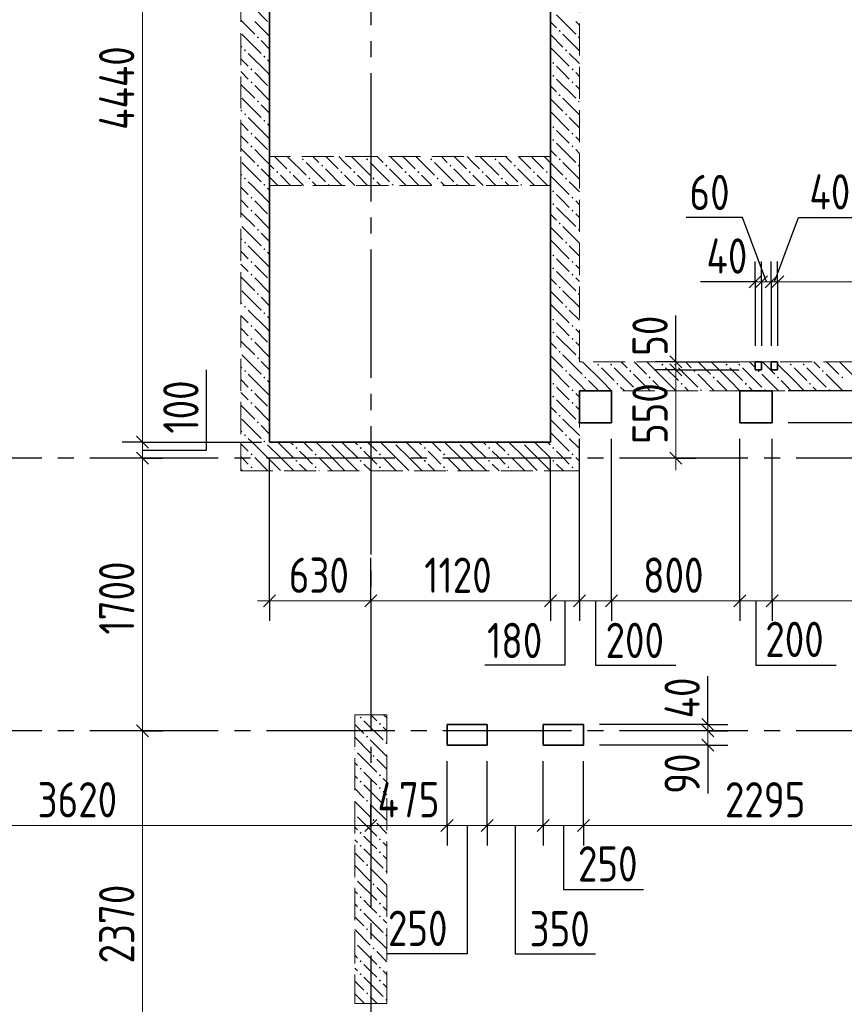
# Model space of a CAD drawing. Header units: millimetres. Extents: x 0 to 61017, y 0 to 42000.
# Tile 23 of 28: x 36573 to 41710, y 25395 to 31533. Entities that reach past the tile are written whole.
import ezdxf

# ---------------------------------------------------------------- set-up
doc = ezdxf.new("R2010")
doc.units = ezdxf.units.MM
doc.linetypes.add('______2', pattern=[270, 200, -70])
doc.linetypes.add('______5', pattern=[1100, 800, -100, 100, -100])
for name, color, linetype, lineweight in [('Standard', 7, 'Continuous', 25), ('ЖБ Пилон', 180, 'Continuous', 25), ('Оси', 40, '______5', 18), ('Размерная выноска', 7, 'Continuous', 13)]:
    doc.layers.add(name, color=color, linetype=linetype, lineweight=lineweight)
doc.layers.add('ЖБ Перекрытие верхний уровень', color=7, linetype='Continuous', lineweight=25, true_color=0xe0e0ff)
doc.layers.add('ЖБ Стена верхний уровень', color=7, linetype='Continuous', lineweight=25, true_color=0x006e00)
doc.styles.add('GOST 2.304-81', font='txt')

msp = doc.modelspace()

# ---------------------------------------------------------------- hatches: boundary and pattern name
at = {"layer": 'ЖБ Пилон', "linetype": 'Continuous', "lineweight": 18, "transparency": 33554687}
for points in [[(38690.5, 27183.1), (38696.9, 27189.6), (38703.4, 27183.1), (38696.9, 27176.6)], [(38810.4, 27143.1), (38816.9, 27149.6), (38823.4, 27143.1), (38816.9, 27136.6)], [(38730.5, 27063.1), (38737, 27069.6), (38743.5, 27063.1), (38737, 27056.6)], [(38850.5, 27023.1), (38857, 27029.6), (38859.9, 27026.7), (38859.9, 27019.6), (38857, 27016.6)], [(38659.9, 26986.7), (38663.5, 26983.1), (38659.9, 26979.6)], [(38770.5, 26943.1), (38777, 26949.6), (38783.4, 26943.1), (38777, 26936.6)], [(38690.5, 26863.1), (38696.9, 26869.6), (38703.4, 26863.1), (38696.9, 26856.6)], [(38810.4, 26823.1), (38816.9, 26829.6), (38823.4, 26823.1), (38816.9, 26816.6)], [(38690.5, 26783.1), (38696.9, 26789.6), (38703.4, 26783.1), (38696.9, 26776.6)], [(38810.4, 26743.1), (38816.9, 26749.6), (38823.4, 26743.1), (38816.9, 26736.6)], [(38730.5, 26663.1), (38737, 26669.6), (38743.5, 26663.1), (38737, 26656.6)], [(38659.9, 26586.7), (38663.5, 26583.1), (38659.9, 26579.6)], [(38850.5, 26623.1), (38857, 26629.6), (38859.9, 26626.7), (38859.9, 26619.6), (38857, 26616.6)], [(38770.5, 26543.1), (38777, 26549.6), (38783.4, 26543.1), (38777, 26536.6)], [(38690.5, 26463.1), (38696.9, 26469.6), (38703.4, 26463.1), (38696.9, 26456.6)], [(38810.4, 26423.1), (38816.9, 26429.6), (38823.4, 26423.1), (38816.9, 26416.6)], [(38690.5, 26383.1), (38696.9, 26389.6), (38703.4, 26383.1), (38696.9, 26376.6)], [(38810.4, 26343.1), (38816.9, 26349.6), (38823.4, 26343.1), (38816.9, 26336.6)], [(38730.5, 26263.1), (38737, 26269.6), (38743.5, 26263.1), (38737, 26256.6)], [(38850.5, 26223.1), (38857, 26229.6), (38859.9, 26226.7), (38859.9, 26219.6), (38857, 26216.6)], [(38659.9, 26186.7), (38663.5, 26183.1), (38659.9, 26179.6)], [(38770.5, 26143.1), (38777, 26149.6), (38783.4, 26143.1), (38777, 26136.6)], [(38690.5, 26063.1), (38696.9, 26069.6), (38703.4, 26063.1), (38696.9, 26056.6)], [(38810.4, 26023.1), (38816.9, 26029.6), (38823.4, 26023.1), (38816.9, 26016.6)], [(38690.5, 25983.1), (38696.9, 25989.6), (38703.4, 25983.1), (38696.9, 25976.6)], [(38810.4, 25943.1), (38816.9, 25949.6), (38823.4, 25943.1), (38816.9, 25936.6)], [(38730.5, 25863.1), (38737, 25869.6), (38743.5, 25863.1), (38737, 25856.6)], [(38659.9, 25786.7), (38663.5, 25783.1), (38659.9, 25779.6)], [(38850.5, 25823.1), (38857, 25829.6), (38859.9, 25826.7), (38859.9, 25819.6), (38857, 25816.6)], [(38770.5, 25743.1), (38777, 25749.6), (38783.4, 25743.1), (38777, 25736.6)], [(38690.5, 25663.1), (38696.9, 25669.6), (38703.4, 25663.1), (38696.9, 25656.6)], [(38810.4, 25623.1), (38816.9, 25629.6), (38823.4, 25623.1), (38816.9, 25616.6)], [(38690.5, 25583.1), (38696.9, 25589.6), (38703.4, 25583.1), (38696.9, 25576.6)], [(38810.4, 25543.1), (38816.9, 25549.6), (38823.4, 25543.1), (38816.9, 25536.6)], [(38730.5, 25463.1), (38737, 25469.6), (38743.5, 25463.1), (38737, 25456.6)], [(38850.5, 25423.1), (38857, 25429.6), (38859.9, 25426.7), (38859.9, 25419.6), (38857, 25416.6)]]:
    msp.add_hatch(color=7, dxfattribs=at).paths.add_polyline_path(points, flags=16)
at = {"layer": 'ЖБ Стена верхний уровень', "linetype": 'Continuous', "lineweight": 18, "transparency": 33554687}
for points in [[(38050.5, 31423.1), (38057, 31429.6), (38063.5, 31423.1), (38057, 31416.6)], [(39930.5, 31463.1), (39937, 31469.6), (39943.5, 31463.1), (39937, 31456.6)], [(40050.5, 31423.1), (40057, 31429.6), (40060, 31426.6), (40060, 31419.7), (40057, 31416.6)], [(37970.5, 31343.1), (37977, 31349.6), (37983.4, 31343.1), (37977, 31336.6)], [(38090.5, 31303.1), (38096.9, 31309.6), (38103.4, 31303.1), (38096.9, 31296.6)], [(39970.5, 31343.1), (39977, 31349.6), (39983.4, 31343.1), (39977, 31336.6)], [(39890.5, 31263.1), (39896.9, 31269.6), (39903.4, 31263.1), (39896.9, 31256.6)], [(38010.4, 31223.1), (38016.9, 31229.6), (38023.4, 31223.1), (38016.9, 31216.6)], [(39890.5, 31183.1), (39896.9, 31189.6), (39903.4, 31183.1), (39896.9, 31176.6)], [(40010.4, 31223.1), (40016.9, 31229.6), (40023.4, 31223.1), (40016.9, 31216.6)], [(38010.4, 31143.1), (38016.9, 31149.6), (38023.4, 31143.1), (38016.9, 31136.6)], [(40010.4, 31143.1), (40016.9, 31149.6), (40023.4, 31143.1), (40016.9, 31136.6)], [(39930.5, 31063.1), (39937, 31069.6), (39943.5, 31063.1), (39937, 31056.6)], [(38050.5, 31023.1), (38057, 31029.6), (38063.5, 31023.1), (38057, 31016.6)], [(40050.5, 31023.1), (40057, 31029.6), (40060, 31026.6), (40060, 31019.7), (40057, 31016.6)], [(37970.5, 30943.1), (37977, 30949.6), (37983.4, 30943.1), (37977, 30936.6)], [(39970.5, 30943.1), (39977, 30949.6), (39983.4, 30943.1), (39977, 30936.6)], [(38090.5, 30903.1), (38096.9, 30909.6), (38103.4, 30903.1), (38096.9, 30896.6)], [(38010.4, 30823.1), (38016.9, 30829.6), (38023.4, 30823.1), (38016.9, 30816.6)], [(39890.5, 30863.1), (39896.9, 30869.6), (39903.4, 30863.1), (39896.9, 30856.6)], [(40010.4, 30823.1), (40016.9, 30829.6), (40023.4, 30823.1), (40016.9, 30816.6)], [(39890.5, 30783.1), (39896.9, 30789.6), (39903.4, 30783.1), (39896.9, 30776.6)], [(38010.4, 30743.1), (38016.9, 30749.6), (38023.4, 30743.1), (38016.9, 30736.6)], [(40010.4, 30743.1), (40016.9, 30749.6), (40023.4, 30743.1), (40016.9, 30736.6)], [(38330.5, 30663.1), (38337, 30669.6), (38343.5, 30663.1), (38337, 30656.6)], [(38730.5, 30663.1), (38737, 30669.6), (38743.5, 30663.1), (38737, 30656.6)], [(39130.5, 30663.1), (39137, 30669.6), (39143.5, 30663.1), (39137, 30656.6)], [(39530.5, 30663.1), (39537, 30669.6), (39543.5, 30663.1), (39537, 30656.6)], [(39930.5, 30663.1), (39937, 30669.6), (39943.5, 30663.1), (39937, 30656.6)], [(38050.5, 30623.1), (38057, 30629.6), (38063.5, 30623.1), (38057, 30616.6)], [(38170.5, 30583.1), (38177, 30589.6), (38183.4, 30583.1), (38177, 30576.6)], [(38250.5, 30583.1), (38257, 30589.6), (38263.5, 30583.1), (38257, 30576.6)], [(38450.5, 30623.1), (38457, 30629.6), (38463.5, 30623.1), (38457, 30616.6)], [(38570.5, 30583.1), (38577, 30589.6), (38583.4, 30583.1), (38577, 30576.6)], [(38650.5, 30583.1), (38657, 30589.6), (38663.5, 30583.1), (38657, 30576.6)], [(38850.5, 30623.1), (38857, 30629.6), (38863.5, 30623.1), (38857, 30616.6)], [(38970.5, 30583.1), (38977, 30589.6), (38983.4, 30583.1), (38977, 30576.6)], [(39050.5, 30583.1), (39057, 30589.6), (39063.5, 30583.1), (39057, 30576.6)], [(39250.5, 30623.1), (39257, 30629.6), (39263.5, 30623.1), (39257, 30616.6)], [(39370.5, 30583.1), (39377, 30589.6), (39383.4, 30583.1), (39377, 30576.6)], [(39450.5, 30583.1), (39457, 30589.6), (39463.5, 30583.1), (39457, 30576.6)], [(39650.5, 30623.1), (39657, 30629.6), (39663.5, 30623.1), (39657, 30616.6)], [(39770.5, 30583.1), (39777, 30589.6), (39783.4, 30583.1), (39777, 30576.6)], [(39850.5, 30583.1), (39857, 30589.6), (39863.5, 30583.1), (39857, 30576.6)], [(40050.5, 30623.1), (40057, 30629.6), (40060, 30626.6), (40060, 30619.7), (40057, 30616.6)], [(37970.5, 30543.1), (37977, 30549.6), (37983.4, 30543.1), (37977, 30536.6)], [(38090.5, 30503.1), (38096.9, 30509.6), (38103.4, 30503.1), (38100.3, 30500), (38093.6, 30500)], [(38370.5, 30543.1), (38377, 30549.6), (38383.4, 30543.1), (38377, 30536.6)], [(38490.5, 30503.1), (38496.9, 30509.6), (38503.4, 30503.1), (38500.3, 30500), (38493.6, 30500)], [(38770.5, 30543.1), (38777, 30549.6), (38783.4, 30543.1), (38777, 30536.6)], [(38890.5, 30503.1), (38896.9, 30509.6), (38903.4, 30503.1), (38900.3, 30500), (38893.6, 30500)], [(39170.5, 30543.1), (39177, 30549.6), (39183.4, 30543.1), (39177, 30536.6)], [(39290.5, 30503.1), (39296.9, 30509.6), (39303.4, 30503.1), (39300.3, 30500), (39293.6, 30500)], [(39570.5, 30543.1), (39577, 30549.6), (39583.4, 30543.1), (39577, 30536.6)], [(39690.5, 30503.1), (39696.9, 30509.6), (39703.4, 30503.1), (39700.3, 30500), (39693.6, 30500)], [(39970.5, 30543.1), (39977, 30549.6), (39983.4, 30543.1), (39977, 30536.6)], [(38100.3, 30500), (38096.9, 30496.6), (38093.6, 30500)], [(39890.5, 30463.1), (39896.9, 30469.6), (39903.4, 30463.1), (39896.9, 30456.6)], [(38010.4, 30423.1), (38016.9, 30429.6), (38023.4, 30423.1), (38016.9, 30416.6)], [(39890.5, 30383.1), (39896.9, 30389.6), (39903.4, 30383.1), (39896.9, 30376.6)], [(40010.4, 30423.1), (40016.9, 30429.6), (40023.4, 30423.1), (40016.9, 30416.6)], [(38010.4, 30343.1), (38016.9, 30349.6), (38023.4, 30343.1), (38016.9, 30336.6)], [(40010.4, 30343.1), (40016.9, 30349.6), (40023.4, 30343.1), (40016.9, 30336.6)], [(39930.5, 30263.1), (39937, 30269.6), (39943.5, 30263.1), (39937, 30256.6)], [(38050.5, 30223.1), (38057, 30229.6), (38063.5, 30223.1), (38057, 30216.6)], [(40050.5, 30223.1), (40057, 30229.6), (40060, 30226.6), (40060, 30219.7), (40057, 30216.6)], [(37970.5, 30143.1), (37977, 30149.6), (37983.4, 30143.1), (37977, 30136.6)], [(39970.5, 30143.1), (39977, 30149.6), (39983.4, 30143.1), (39977, 30136.6)], [(38090.5, 30103.1), (38096.9, 30109.6), (38103.4, 30103.1), (38096.9, 30096.6)], [(38010.4, 30023.1), (38016.9, 30029.6), (38023.4, 30023.1), (38016.9, 30016.6)], [(39890.5, 30063.1), (39896.9, 30069.6), (39903.4, 30063.1), (39896.9, 30056.6)], [(40010.4, 30023.1), (40016.9, 30029.6), (40023.4, 30023.1), (40016.9, 30016.6)], [(39890.5, 29983.1), (39896.9, 29989.6), (39903.4, 29983.1), (39896.9, 29976.6)], [(38010.4, 29943.1), (38016.9, 29949.6), (38023.4, 29943.1), (38016.9, 29936.6)], [(40010.4, 29943.1), (40016.9, 29949.6), (40023.4, 29943.1), (40016.9, 29936.6)], [(39930.5, 29863.1), (39937, 29869.6), (39943.5, 29863.1), (39937, 29856.6)], [(38050.5, 29823.1), (38057, 29829.6), (38063.5, 29823.1), (38057, 29816.6)], [(40050.5, 29823.1), (40057, 29829.6), (40060, 29826.6), (40060, 29819.7), (40057, 29816.6)], [(37970.5, 29743.1), (37977, 29749.6), (37983.4, 29743.1), (37977, 29736.6)], [(39970.5, 29743.1), (39977, 29749.6), (39983.4, 29743.1), (39977, 29736.6)], [(38090.5, 29703.1), (38096.9, 29709.6), (38103.4, 29703.1), (38096.9, 29696.6)], [(39890.5, 29663.1), (39896.9, 29669.6), (39903.4, 29663.1), (39896.9, 29656.6)], [(38010.4, 29623.1), (38016.9, 29629.6), (38023.4, 29623.1), (38016.9, 29616.6)], [(39890.5, 29583.1), (39896.9, 29589.6), (39903.4, 29583.1), (39896.9, 29576.6)], [(40010.4, 29623.1), (40016.9, 29629.6), (40023.4, 29623.1), (40016.9, 29616.6)], [(38010.4, 29543.1), (38016.9, 29549.6), (38023.4, 29543.1), (38016.9, 29536.6)], [(40010.4, 29543.1), (40016.9, 29549.6), (40023.4, 29543.1), (40016.9, 29536.6)], [(39930.5, 29463.1), (39937, 29469.6), (39943.5, 29463.1), (39937, 29456.6)], [(38050.5, 29423.1), (38057, 29429.6), (38063.5, 29423.1), (38057, 29416.6)], [(40050.5, 29423.1), (40057, 29429.6), (40060, 29426.6), (40060, 29419.7), (40057, 29416.6)], [(37970.5, 29343.1), (37977, 29349.6), (37983.4, 29343.1), (37977, 29336.6)], [(39970.5, 29343.1), (39977, 29349.6), (39983.4, 29343.1), (39977, 29336.6)], [(40170.5, 29383.1), (40177, 29389.6), (40183.4, 29383.1), (40177, 29376.6)], [(40250.5, 29383.1), (40257, 29389.6), (40263.5, 29383.1), (40257, 29376.6)], [(40370.5, 29343.1), (40377, 29349.6), (40383.4, 29343.1), (40377, 29336.6)], [(40570.5, 29383.1), (40577, 29389.6), (40583.4, 29383.1), (40577, 29376.6)], [(40650.5, 29383.1), (40657, 29389.6), (40663.5, 29383.1), (40657, 29376.6)], [(40770.5, 29343.1), (40777, 29349.6), (40783.4, 29343.1), (40777, 29336.6)], [(40970.5, 29383.1), (40977, 29389.6), (40983.4, 29383.1), (40977, 29376.6)], [(41050.5, 29383.1), (41057, 29389.6), (41063.5, 29383.1), (41057, 29376.6)], [(41170.5, 29343.1), (41177, 29349.6), (41183.4, 29343.1), (41177, 29336.6)], [(41370.5, 29383.1), (41377, 29389.6), (41383.4, 29383.1), (41377, 29376.6)], [(41450.5, 29383.1), (41457, 29389.6), (41463.5, 29383.1), (41457, 29376.6)], [(41570.5, 29343.1), (41577, 29349.6), (41583.4, 29343.1), (41577, 29336.6)], [(38090.5, 29303.1), (38096.9, 29309.6), (38103.4, 29303.1), (38096.9, 29296.6)], [(40090.5, 29303.1), (40096.9, 29309.6), (40103.4, 29303.1), (40096.9, 29296.6)], [(40490.5, 29303.1), (40496.9, 29309.6), (40503.4, 29303.1), (40496.9, 29296.6)], [(40890.5, 29303.1), (40896.9, 29309.6), (40903.4, 29303.1), (40896.9, 29296.6)], [(41290.5, 29303.1), (41296.9, 29309.6), (41303.4, 29303.1), (41296.9, 29296.6)], [(41690.5, 29303.1), (41696.9, 29309.6), (41703.4, 29303.1), (41696.9, 29296.6)], [(38010.4, 29223.1), (38016.9, 29229.6), (38023.4, 29223.1), (38016.9, 29216.6)], [(39890.5, 29263.1), (39896.9, 29269.6), (39903.4, 29263.1), (39896.9, 29256.6)], [(40010.4, 29223.1), (40016.9, 29229.6), (40023.4, 29223.1), (40016.9, 29216.6)], [(40290.5, 29263.1), (40296.9, 29269.6), (40303.4, 29263.1), (40296.9, 29256.6)], [(40410.4, 29223.1), (40416.9, 29229.6), (40423.4, 29223.1), (40420.3, 29220), (40413.6, 29220)], [(40690.5, 29263.1), (40696.9, 29269.6), (40703.4, 29263.1), (40696.9, 29256.6)], [(40810.4, 29223.1), (40816.9, 29229.6), (40823.4, 29223.1), (40820.3, 29220), (40813.6, 29220)], [(41090.5, 29263.1), (41096.9, 29269.6), (41103.4, 29263.1), (41096.9, 29256.6)], [(41210.4, 29223.1), (41216.9, 29229.6), (41223.4, 29223.1), (41220.3, 29220), (41213.6, 29220)], [(41490.5, 29263.1), (41496.9, 29269.6), (41503.4, 29263.1), (41496.9, 29256.6)], [(41610.4, 29223.1), (41616.9, 29229.6), (41623.4, 29223.1), (41620.3, 29220), (41613.6, 29220)], [(39890.5, 29183.1), (39896.9, 29189.6), (39903.4, 29183.1), (39896.9, 29176.6)], [(38010.4, 29143.1), (38016.9, 29149.6), (38023.4, 29143.1), (38016.9, 29136.6)], [(40010.4, 29143.1), (40016.9, 29149.6), (40023.4, 29143.1), (40016.9, 29136.6)], [(39930.5, 29063.1), (39937, 29069.6), (39943.5, 29063.1), (39937, 29056.6)], [(38050.5, 29023.1), (38057, 29029.6), (38063.5, 29023.1), (38057, 29016.6)], [(40050.5, 29023.1), (40057, 29029.6), (40060, 29026.6), (40060, 29019.7), (40057, 29016.6)], [(37970.5, 28943.1), (37977, 28949.6), (37983.4, 28943.1), (37977, 28936.6)], [(39970.5, 28943.1), (39977, 28949.6), (39983.4, 28943.1), (39977, 28936.6)], [(38090.5, 28903.1), (38096.9, 28909.6), (38103.4, 28903.1), (38100.3, 28900), (38093.6, 28900)], [(38100.3, 28900), (38096.9, 28896.6), (38093.6, 28900)], [(38290.5, 28863.1), (38296.9, 28869.6), (38303.4, 28863.1), (38296.9, 28856.6)], [(38500.3, 28900), (38496.9, 28896.6), (38493.6, 28900)], [(38690.5, 28863.1), (38696.9, 28869.6), (38703.4, 28863.1), (38696.9, 28856.6)], [(38900.3, 28900), (38896.9, 28896.6), (38893.6, 28900)], [(39090.5, 28863.1), (39096.9, 28869.6), (39103.4, 28863.1), (39096.9, 28856.6)], [(39300.3, 28900), (39296.9, 28896.6), (39293.6, 28900)], [(39490.5, 28863.1), (39496.9, 28869.6), (39503.4, 28863.1), (39496.9, 28856.6)], [(39700.3, 28900), (39696.9, 28896.6), (39693.6, 28900)], [(39890.5, 28863.1), (39896.9, 28869.6), (39903.4, 28863.1), (39896.9, 28856.6)], [(38010.4, 28823.1), (38016.9, 28829.6), (38023.4, 28823.1), (38016.9, 28816.6)], [(38410.4, 28823.1), (38416.9, 28829.6), (38423.4, 28823.1), (38416.9, 28816.6)], [(38810.4, 28823.1), (38816.9, 28829.6), (38823.4, 28823.1), (38816.9, 28816.6)], [(39210.4, 28823.1), (39216.9, 28829.6), (39223.4, 28823.1), (39216.9, 28816.6)], [(39610.4, 28823.1), (39616.9, 28829.6), (39623.4, 28823.1), (39616.9, 28816.6)], [(40010.4, 28823.1), (40016.9, 28829.6), (40023.4, 28823.1), (40016.9, 28816.6)], [(38010.4, 28743.1), (38016.9, 28749.6), (38023.4, 28743.1), (38016.9, 28736.6)], [(38290.5, 28783.1), (38296.9, 28789.6), (38303.4, 28783.1), (38296.9, 28776.6)], [(38410.4, 28743.1), (38416.9, 28749.6), (38423.4, 28743.1), (38416.9, 28736.6)], [(38690.5, 28783.1), (38696.9, 28789.6), (38703.4, 28783.1), (38696.9, 28776.6)], [(38810.4, 28743.1), (38816.9, 28749.6), (38823.4, 28743.1), (38816.9, 28736.6)], [(39090.5, 28783.1), (39096.9, 28789.6), (39103.4, 28783.1), (39096.9, 28776.6)], [(39210.4, 28743.1), (39216.9, 28749.6), (39223.4, 28743.1), (39216.9, 28736.6)], [(39490.5, 28783.1), (39496.9, 28789.6), (39503.4, 28783.1), (39496.9, 28776.6)], [(39610.4, 28743.1), (39616.9, 28749.6), (39623.4, 28743.1), (39616.9, 28736.6)], [(39890.5, 28783.1), (39896.9, 28789.6), (39903.4, 28783.1), (39896.9, 28776.6)], [(40010.4, 28743.1), (40016.9, 28749.6), (40023.4, 28743.1), (40016.9, 28736.6)]]:
    msp.add_hatch(color=7, dxfattribs=at).paths.add_polyline_path(points, flags=16)

# ---------------------------------------------------------------- linework, layer by layer
at = {"layer": 'Standard', "color": 7, "linetype": 'Continuous', "lineweight": 13, "transparency": 33554687}
for p, q in [((37337.2, 33340), (37337.2, 28900)), ((41155, 29900), (41080, 29900)), ((41155, 29900), (41195, 29900)), ((41195, 29900), (41255, 29900)), ((41255, 29900), (41295, 29900)), ((41295, 29900), (42680, 29900)), ((40660, 29400), (40660, 29475)), ((40660, 29350), (40660, 28800)), ((37337.2, 28900), (37337.2, 28800)), ((37337.2, 28800), (37337.2, 27100)), ((40660, 28800), (40660, 28725)), ((38130, 27910), (38055, 27910)), ((38760, 27910), (39880, 27910)), ((39880, 27910), (40060, 27910)), ((40060, 27910), (40260, 27910)), ((40260, 27910), (41060, 27910)), ((41060, 27910), (41260, 27910)), ((41260, 27910), (42680, 27910)), ((40860, 27140), (40860, 27215)), ((40860, 27140), (40860, 27100)), ((37337.2, 27100), (37337.2, 24730)), ((40860, 27010), (40860, 26935)), ((35140, 26510), (38760, 26510)), ((38760, 26510), (39235, 26510)), ((39235, 26510), (39485, 26510)), ((39485, 26510), (39835, 26510)), ((39835, 26510), (40085, 26510)), ((40085, 26510), (42380, 26510))]:
    msp.add_line(p, q, dxfattribs=at)
at = {"layer": 'Standard', "color": 251, "linetype": 'Continuous', "lineweight": -3, "true_color": 0x656565, "transparency": 33554687}
for p, q in [((41155, 29900), (41155, 30025)), ((41195, 29900), (41195, 30025)), ((41255, 29900), (41255, 30025)), ((41295, 29900), (41295, 30025)), ((41155, 29900), (41155, 29775)), ((41155, 29900), (41155, 29500)), ((41195, 29900), (41195, 29775)), ((41195, 29900), (41195, 29500)), ((41255, 29900), (41255, 29775)), ((41255, 29900), (41255, 29500)), ((41295, 29900), (41295, 29775)), ((41295, 29900), (41295, 29500)), ((40660, 29400), (40535, 29400)), ((40660, 29350), (40535, 29350)), ((40660, 29400), (40785, 29400)), ((40660, 29400), (41055, 29400)), ((40660, 29350), (40785, 29350)), ((40660, 29350), (41055, 29350)), ((37337.2, 28900), (37212.2, 28900)), ((37337.2, 28900), (37462.2, 28900)), ((37337.2, 28800), (37212.2, 28800)), ((37337.2, 28800), (37462.2, 28800)), ((37337.2, 28800), (37337.2, 28800)), ((38130, 27910), (38130, 28800)), ((40660, 28800), (40535, 28800)), ((40660, 28800), (40785, 28800)), ((40660, 28800), (40660, 28800)), ((38130, 27910), (38130, 28035)), ((38760, 27910), (38760, 28035)), ((39880, 27910), (39880, 28035)), ((40060, 27910), (40060, 28035)), ((40260, 27910), (40260, 28035)), ((41060, 27910), (41060, 28035)), ((41260, 27910), (41260, 28035)), ((38130, 27910), (38130, 27785)), ((38760, 27910), (38760, 27785)), ((39880, 27910), (39880, 27785)), ((40060, 27910), (40060, 27785)), ((40260, 27910), (40260, 27785)), ((41060, 27910), (41060, 27785)), ((41260, 27910), (41260, 27785)), ((40860, 27140), (40735, 27140)), ((40860, 27140), (40985, 27140)), ((37337.2, 27100), (37212.2, 27100)), ((37337.2, 27100), (37462.2, 27100)), ((37337.2, 27100), (37337.2, 27100)), ((40860, 27100), (40735, 27100)), ((40860, 27100), (40985, 27100)), ((40860, 27100), (40860, 27100)), ((40860, 27010), (40735, 27010)), ((40860, 27010), (40985, 27010)), ((38760, 26510), (38760, 26635)), ((39235, 26510), (39235, 26635)), ((39485, 26510), (39485, 26635)), ((39835, 26510), (39835, 26635)), ((40085, 26510), (40085, 26635)), ((38760, 26510), (38760, 26385)), ((38760, 26510), (38760, 26510)), ((39235, 26510), (39235, 26385)), ((39485, 26510), (39485, 26385)), ((39835, 26510), (39835, 26385)), ((40085, 26510), (40085, 26385))]:
    msp.add_line(p, q, dxfattribs=at)
at = {"layer": 'Standard', "color": 7, "linetype": 'Continuous', "lineweight": 25, "transparency": 33554687}
for p, q in [((41117.5, 29862.5), (41192.5, 29937.5)), ((41157.5, 29862.5), (41232.5, 29937.5)), ((41217.5, 29862.5), (41292.5, 29937.5)), ((41257.5, 29862.5), (41332.5, 29937.5)), ((40622.5, 29437.5), (40697.5, 29362.5)), ((40622.5, 29387.5), (40697.5, 29312.5)), ((37299.7, 28937.5), (37374.7, 28862.5)), ((37299.7, 28837.5), (37374.7, 28762.5)), ((40622.5, 28837.5), (40697.5, 28762.5)), ((38092.5, 27872.5), (38167.5, 27947.5)), ((38722.5, 27872.5), (38797.5, 27947.5)), ((39842.5, 27872.5), (39917.5, 27947.5)), ((40022.5, 27872.5), (40097.5, 27947.5)), ((40222.5, 27872.5), (40297.5, 27947.5)), ((41022.5, 27872.5), (41097.5, 27947.5)), ((41222.5, 27872.5), (41297.5, 27947.5)), ((37299.7, 27137.5), (37374.7, 27062.5)), ((40822.5, 27177.5), (40897.5, 27102.5)), ((40822.5, 27137.5), (40897.5, 27062.5)), ((40822.5, 27047.5), (40897.5, 26972.5)), ((38722.5, 26472.5), (38797.5, 26547.5)), ((39197.5, 26472.5), (39272.5, 26547.5)), ((39447.5, 26472.5), (39522.5, 26547.5)), ((39797.5, 26472.5), (39872.5, 26547.5)), ((40047.5, 26472.5), (40122.5, 26547.5))]:
    msp.add_line(p, q, dxfattribs=at)
at = {"layer": 'Standard', "color": 7, "linetype": 'Continuous', "lineweight": 13, "transparency": 33554687}
for points in [[(40660, 29400), (40660, 29353.8), (40660, 29353.8), (40660, 29350)], [(38130, 27910), (38257.8, 27910), (38257.8, 27910), (38328.9, 27910), (38328.9, 27910), (38429, 27910), (38429, 27910), (38528.7, 27910), (38528.7, 27910), (38760, 27910)], [(40860, 27100), (40860, 27098.8), (40860, 27098.8), (40860, 27010)]]:
    msp.add_lwpolyline(points, dxfattribs=at)
at = {"layer": 'Standard', "color": 251, "linetype": 'Continuous', "lineweight": -3, "true_color": 0x656565, "transparency": 33554687}
for points in [[(44020, 29220), (44003, 29220), (44003, 29220), (44003, 29220), (44003, 29220), (41360, 29220)], [(44020, 29020), (44003, 29020), (44003, 29020), (44003, 29020), (44003, 29020), (41360, 29020)], [(40060, 27910), (40060, 27927), (40060, 27927), (40060, 27927), (40060, 27927), (40060, 27927), (40060, 27927), (40060, 28920)], [(40260, 27910), (40260, 27927), (40260, 27927), (40260, 27927), (40260, 27927), (40260, 27927), (40260, 27927), (40260, 28920)], [(41060, 27910), (41060, 27927), (41060, 27927), (41060, 27927), (41060, 27927), (41060, 28920)], [(41260, 27910), (41260, 27927), (41260, 27927), (41260, 27927), (41260, 27927), (41260, 28920)], [(37337.2, 28900), (37585.5, 28900), (37585.5, 28900), (38080, 28900)], [(39880, 27910), (39880, 27927), (39880, 27927), (39880, 27927), (39880, 27927), (39880, 27927), (39880, 27927), (39880, 28800)], [(38760, 27910), (38760, 27927), (38760, 27927), (38760, 27927), (38760, 27927), (38760, 27927), (38760, 27927), (38760, 27927), (38760, 27927), (38760, 28178)], [(40860, 27140), (40843, 27140), (40843, 27140), (40185, 27140)], [(40860, 27010), (40843, 27010), (40843, 27010), (40185, 27010)], [(39235, 26510), (39235, 26527), (39235, 26527), (39235, 26527), (39235, 26527), (39235, 26910)], [(39485, 26510), (39485, 26527), (39485, 26527), (39485, 26527), (39485, 26527), (39485, 26910)], [(39835, 26510), (39835, 26527), (39835, 26527), (39835, 26527), (39835, 26527), (39835, 26910)], [(40085, 26510), (40085, 26527), (40085, 26527), (40085, 26527), (40085, 26527), (40085, 26910)]]:
    msp.add_lwpolyline(points, dxfattribs=at)
at = {"layer": 'ЖБ Перекрытие верхний уровень', "color": 7, "linetype": 'Continuous', "lineweight": 35, "transparency": 33554687}
for p, q in [((38130, 33340), (38130, 28900)), ((39880, 28900), (39880, 33340)), ((41195, 29400), (41155, 29400)), ((41155, 29400), (41155, 29350)), ((41155, 29350), (41195, 29350)), ((41195, 29350), (41195, 29400)), ((41295, 29400), (41255, 29400)), ((41255, 29400), (41255, 29350)), ((41255, 29350), (41295, 29350)), ((41295, 29350), (41295, 29400)), ((40260, 29220), (40060, 29220)), ((40060, 29220), (40060, 29020)), ((40260, 29020), (40260, 29220)), ((41260, 29220), (41060, 29220)), ((41060, 29220), (41060, 29020)), ((41260, 29020), (41260, 29220)), ((40060, 29020), (40260, 29020)), ((41060, 29020), (41260, 29020)), ((38130, 28900), (39880, 28900)), ((39485, 27140), (39235, 27140)), ((39235, 27140), (39235, 27010)), ((39485, 27010), (39485, 27140)), ((40085, 27140), (39835, 27140)), ((39835, 27140), (39835, 27010)), ((40085, 27010), (40085, 27140)), ((39235, 27010), (39485, 27010)), ((39835, 27010), (40085, 27010))]:
    msp.add_line(p, q, dxfattribs=at)
at = {"layer": 'ЖБ Пилон', "color": 253, "linetype": '______2', "lineweight": 13, "true_color": 0xa0a0a0, "transparency": 33554687}
for p, q in [((38659.9, 27200), (38659.9, 25400)), ((38859.9, 27200), (38659.9, 27200)), ((38859.9, 25400), (38859.9, 27200)), ((38659.9, 25400), (38859.9, 25400))]:
    msp.add_line(p, q, dxfattribs=at)
at = {"layer": 'ЖБ Пилон', "color": 9, "linetype": 'Continuous', "lineweight": 18, "true_color": 0xc7c7c7, "transparency": 33554687}
for p, q in [((38796.9, 27163.1), (38760.1, 27200)), ((38840.1, 27200), (38859.9, 27180.2)), ((38659.9, 27140.1), (38716.9, 27083.1)), ((38716.9, 27163.1), (38837, 27043.1)), ((38837, 27123.1), (38859.9, 27100.2)), ((38659.9, 27060.2), (38757, 26963.1)), ((38757, 27043.1), (38859.9, 26940.2)), ((38677, 26963.1), (38796.9, 26843.1)), ((38659.9, 26900.2), (38677, 26883.1)), ((38859.9, 26860.2), (38796.9, 26923.1)), ((38757, 26803.1), (38716.9, 26843.1)), ((38659.9, 26820.2), (38677, 26803.1)), ((38796.9, 26763.1), (38757, 26803.1)), ((38837, 26803.1), (38859.9, 26780.2)), ((38659.9, 26740.1), (38716.9, 26683.1)), ((38716.9, 26763.1), (38837, 26643.1)), ((38837, 26723.1), (38859.9, 26700.2)), ((38659.9, 26660.2), (38757, 26563.1)), ((38757, 26643.1), (38859.9, 26540.2)), ((38677, 26563.1), (38796.9, 26443.1)), ((38859.9, 26460.2), (38796.9, 26523.1)), ((38659.9, 26500.2), (38677, 26483.1)), ((38659.9, 26420.2), (38677, 26403.1)), ((38757, 26403.1), (38716.9, 26443.1)), ((38796.9, 26363.1), (38757, 26403.1)), ((38837, 26403.1), (38859.9, 26380.2)), ((38659.9, 26340.1), (38716.9, 26283.1)), ((38716.9, 26363.1), (38837, 26243.1)), ((38837, 26323.1), (38859.9, 26300.2)), ((38659.9, 26260.2), (38757, 26163.1)), ((38757, 26243.1), (38859.9, 26140.2)), ((38677, 26163.1), (38796.9, 26043.1)), ((38659.9, 26100.2), (38677, 26083.1)), ((38859.9, 26060.2), (38796.9, 26123.1)), ((38757, 26003.1), (38716.9, 26043.1)), ((38659.9, 26020.2), (38677, 26003.1)), ((38796.9, 25963.1), (38757, 26003.1)), ((38837, 26003.1), (38859.9, 25980.2)), ((38659.9, 25940.1), (38716.9, 25883.1)), ((38716.9, 25963.1), (38837, 25843.1)), ((38837, 25923.1), (38859.9, 25900.2)), ((38659.9, 25860.2), (38757, 25763.1)), ((38757, 25843.1), (38859.9, 25740.2)), ((38677, 25763.1), (38796.9, 25643.1)), ((38859.9, 25660.2), (38796.9, 25723.1)), ((38659.9, 25700.2), (38677, 25683.1)), ((38659.9, 25620.2), (38677, 25603.1)), ((38757, 25603.1), (38716.9, 25643.1)), ((38796.9, 25563.1), (38757, 25603.1)), ((38837, 25603.1), (38859.9, 25580.2)), ((38659.9, 25540.1), (38716.9, 25483.1)), ((38716.9, 25563.1), (38837, 25443.1)), ((38837, 25523.1), (38859.9, 25500.2)), ((38659.9, 25460.2), (38720.1, 25400)), ((38757, 25443.1), (38800.1, 25400))]:
    msp.add_line(p, q, dxfattribs=at)
at = {"layer": 'ЖБ Стена верхний уровень', "color": 251, "linetype": '______2', "lineweight": 13, "true_color": 0x656565, "transparency": 33554687}
for p, q in [((37950, 33340), (37950, 30680)), ((38130, 30680), (38130, 33340)), ((39880, 33340), (39880, 30680)), ((40060, 30500), (40060, 33340)), ((37950, 30680), (37950, 30500)), ((39880, 30680), (38130, 30680)), ((37950, 30500), (37950, 28900)), ((38130, 30500), (39880, 30500)), ((38130, 28900), (38130, 30500)), ((39880, 30500), (39880, 28900)), ((40060, 29400), (40060, 30500)), ((41155, 29400), (40060, 29400)), ((41155, 29400), (41155, 29350)), ((41155, 29350), (41195, 29350)), ((41195, 29350), (41195, 29400)), ((41255, 29400), (41195, 29400)), ((41255, 29400), (41255, 29350)), ((41255, 29350), (41295, 29350)), ((41295, 29350), (41295, 29400)), ((42590, 29400), (41295, 29400)), ((40060, 28720), (40060, 29220)), ((40060, 29220), (42590, 29220)), ((37950, 28900), (37950, 28720)), ((39880, 28900), (38130, 28900)), ((37950, 28720), (39880, 28720)), ((39880, 28720), (40060, 28720))]:
    msp.add_line(p, q, dxfattribs=at)
at = {"layer": 'ЖБ Стена верхний уровень', "color": 9, "linetype": 'Continuous', "lineweight": 18, "true_color": 0xc7c7c7, "transparency": 33554687}
for p, q in [((38037, 31603.1), (38116.9, 31523.1)), ((39916.9, 31563.1), (40037, 31443.1)), ((37950, 31530.1), (38037, 31443.1)), ((38037, 31523.1), (38130, 31430.1)), ((39880, 31520.1), (39916.9, 31483.1)), ((40037, 31523.1), (40060, 31500.1)), ((37957, 31443.1), (38077, 31323.1)), ((39880, 31440.1), (39957, 31363.1)), ((39957, 31443.1), (40060, 31340.1)), ((37950, 31370.1), (37957, 31363.1)), ((38130, 31350.1), (38077, 31403.1)), ((38116.9, 31203.1), (37996.9, 31323.1)), ((39880, 31360.1), (39996.9, 31243.1)), ((40060, 31260.1), (39996.9, 31323.1)), ((37950, 31290.1), (37996.9, 31243.1)), ((38116.9, 31283.1), (38130, 31270.1)), ((37957, 31203.1), (37950, 31210.1)), ((37996.9, 31163.1), (37957, 31203.1)), ((38037, 31203.1), (38116.9, 31123.1)), ((38116.9, 31203.1), (38130, 31190.1)), ((39957, 31203.1), (39916.9, 31243.1)), ((39996.9, 31163.1), (39957, 31203.1)), ((40037, 31203.1), (40060, 31180.1)), ((37950, 31130.1), (38037, 31043.1)), ((38037, 31123.1), (38130, 31030.1)), ((39916.9, 31163.1), (40037, 31043.1)), ((40037, 31123.1), (40060, 31100.1)), ((39880, 31120.1), (39916.9, 31083.1)), ((37957, 31043.1), (38077, 30923.1)), ((38130, 30950.1), (38077, 31003.1)), ((39880, 31040.1), (39957, 30963.1)), ((39957, 31043.1), (40060, 30940.1)), ((37950, 30970.1), (37957, 30963.1)), ((39880, 30960.1), (39996.9, 30843.1)), ((37950, 30890.1), (37996.9, 30843.1)), ((38116.9, 30803.1), (37996.9, 30923.1)), ((38116.9, 30883.1), (38130, 30870.1)), ((40060, 30860.1), (39996.9, 30923.1)), ((39957, 30803.1), (39916.9, 30843.1)), ((37957, 30803.1), (37950, 30810.1)), ((37996.9, 30763.1), (37957, 30803.1)), ((38037, 30803.1), (38116.9, 30723.1)), ((38116.9, 30803.1), (38130, 30790.1)), ((39916.9, 30763.1), (40037, 30643.1)), ((39996.9, 30763.1), (39957, 30803.1)), ((40037, 30803.1), (40060, 30780.1)), ((37950, 30730.1), (38000.1, 30680)), ((38037, 30723.1), (38080.1, 30680)), ((39880, 30720.1), (39916.9, 30683.1)), ((40037, 30723.1), (40060, 30700.1)), ((37957, 30643.1), (38077, 30523.1)), ((38000.1, 30680), (38037, 30643.1)), ((38080.1, 30680), (38157, 30603.1)), ((38196.9, 30643.1), (38160.1, 30680)), ((38237, 30603.1), (38196.9, 30643.1)), ((38240.1, 30680), (38357, 30563.1)), ((38357, 30643.1), (38477, 30523.1)), ((38400.1, 30680), (38437, 30643.1)), ((38480.1, 30680), (38557, 30603.1)), ((38596.9, 30643.1), (38560.1, 30680)), ((38637, 30603.1), (38596.9, 30643.1)), ((38640.1, 30680), (38757, 30563.1)), ((38757, 30643.1), (38877, 30523.1)), ((38800.1, 30680), (38837, 30643.1)), ((38880.1, 30680), (38957, 30603.1)), ((38996.9, 30643.1), (38960.1, 30680)), ((39037, 30603.1), (38996.9, 30643.1)), ((39040.1, 30680), (39157, 30563.1)), ((39157, 30643.1), (39277, 30523.1)), ((39200.1, 30680), (39237, 30643.1)), ((39280.1, 30680), (39357, 30603.1)), ((39396.9, 30643.1), (39360.1, 30680)), ((39437, 30603.1), (39396.9, 30643.1)), ((39440.1, 30680), (39557, 30563.1)), ((39557, 30643.1), (39677, 30523.1)), ((39600.1, 30680), (39637, 30643.1)), ((39680.1, 30680), (39757, 30603.1)), ((39796.9, 30643.1), (39760.1, 30680)), ((39837, 30603.1), (39796.9, 30643.1)), ((39840.1, 30680), (39880, 30640.1)), ((39880, 30640.1), (39957, 30563.1)), ((39957, 30643.1), (40060, 30540.1)), ((37950, 30570.1), (37957, 30563.1)), ((38180.1, 30500), (38077, 30603.1)), ((38580.1, 30500), (38477, 30603.1)), ((38980.1, 30500), (38877, 30603.1)), ((39380.1, 30500), (39277, 30603.1)), ((39780.1, 30500), (39677, 30603.1)), ((38020.1, 30500), (37996.9, 30523.1)), ((38196.9, 30563.1), (38260.1, 30500)), ((38277, 30563.1), (38340.1, 30500)), ((38420.1, 30500), (38396.9, 30523.1)), ((38596.9, 30563.1), (38660.1, 30500)), ((38677, 30563.1), (38740.1, 30500)), ((38820.1, 30500), (38796.9, 30523.1)), ((38996.9, 30563.1), (39060.1, 30500)), ((39077, 30563.1), (39140.1, 30500)), ((39220.1, 30500), (39196.9, 30523.1)), ((39396.9, 30563.1), (39460.1, 30500)), ((39477, 30563.1), (39540.1, 30500)), ((39620.1, 30500), (39596.9, 30523.1)), ((39796.9, 30563.1), (39860.1, 30500)), ((39877, 30563.1), (39880, 30560.1)), ((39880, 30560.1), (39940.1, 30500)), ((40020.1, 30500), (39996.9, 30523.1)), ((37950, 30490.1), (37996.9, 30443.1)), ((38116.9, 30403.1), (38020.1, 30500)), ((38116.9, 30483.1), (38130, 30470.1)), ((39940.1, 30500), (39996.9, 30443.1)), ((40060, 30460.1), (40020.1, 30500)), ((37957, 30403.1), (37950, 30410.1)), ((37996.9, 30363.1), (37957, 30403.1)), ((38037, 30403.1), (38116.9, 30323.1)), ((38116.9, 30403.1), (38130, 30390.1)), ((39957, 30403.1), (39916.9, 30443.1)), ((39996.9, 30363.1), (39957, 30403.1)), ((40037, 30403.1), (40060, 30380.1)), ((37950, 30330.1), (38037, 30243.1)), ((39916.9, 30363.1), (40037, 30243.1)), ((38037, 30323.1), (38130, 30230.1)), ((39880, 30320.1), (39916.9, 30283.1)), ((40037, 30323.1), (40060, 30300.1)), ((37957, 30243.1), (38077, 30123.1)), ((38130, 30150.1), (38077, 30203.1)), ((39880, 30240.1), (39957, 30163.1)), ((39957, 30243.1), (40060, 30140.1)), ((37950, 30170.1), (37957, 30163.1)), ((39880, 30160.1), (39996.9, 30043.1)), ((37950, 30090.1), (37996.9, 30043.1)), ((38116.9, 30003.1), (37996.9, 30123.1)), ((38116.9, 30083.1), (38130, 30070.1)), ((40060, 30060.1), (39996.9, 30123.1)), ((39957, 30003.1), (39916.9, 30043.1)), ((37957, 30003.1), (37950, 30010.1)), ((37996.9, 29963.1), (37957, 30003.1)), ((38037, 30003.1), (38116.9, 29923.1)), ((38116.9, 30003.1), (38130, 29990.1)), ((39916.9, 29963.1), (40037, 29843.1)), ((39996.9, 29963.1), (39957, 30003.1)), ((40037, 30003.1), (40060, 29980.1)), ((37950, 29930.1), (38037, 29843.1)), ((38037, 29923.1), (38130, 29830.1)), ((39880, 29920.1), (39916.9, 29883.1)), ((40037, 29923.1), (40060, 29900.1)), ((37957, 29843.1), (38077, 29723.1)), ((39880, 29840.1), (39957, 29763.1)), ((39957, 29843.1), (40060, 29740.1)), ((38130, 29750.1), (38077, 29803.1)), ((37950, 29770.1), (37957, 29763.1)), ((38116.9, 29603.1), (37996.9, 29723.1)), ((39880, 29760.1), (39996.9, 29643.1)), ((40060, 29660.1), (39996.9, 29723.1)), ((37950, 29690.1), (37996.9, 29643.1)), ((38116.9, 29683.1), (38130, 29670.1)), ((37957, 29603.1), (37950, 29610.1)), ((37996.9, 29563.1), (37957, 29603.1)), ((38037, 29603.1), (38116.9, 29523.1)), ((38116.9, 29603.1), (38130, 29590.1)), ((39957, 29603.1), (39916.9, 29643.1)), ((39996.9, 29563.1), (39957, 29603.1)), ((40037, 29603.1), (40060, 29580.1)), ((37950, 29530.1), (38037, 29443.1)), ((39916.9, 29563.1), (40037, 29443.1)), ((38037, 29523.1), (38130, 29430.1)), ((39880, 29520.1), (39916.9, 29483.1)), ((40037, 29523.1), (40060, 29500.1)), ((37957, 29443.1), (38077, 29323.1)), ((39880, 29440.1), (39957, 29363.1)), ((39957, 29443.1), (40060, 29340.1)), ((37950, 29370.1), (37957, 29363.1)), ((38130, 29350.1), (38077, 29403.1)), ((39880, 29360.1), (39996.9, 29243.1)), ((40196.9, 29283.1), (40080.1, 29400)), ((40196.9, 29363.1), (40277, 29283.1)), ((40277, 29363.1), (40396.9, 29243.1)), ((40320.1, 29400), (40357, 29363.1)), ((40400.1, 29400), (40477, 29323.1)), ((40596.9, 29283.1), (40480.1, 29400)), ((40596.9, 29363.1), (40677, 29283.1)), ((40677, 29363.1), (40796.9, 29243.1)), ((40720.1, 29400), (40757, 29363.1)), ((40800.1, 29400), (40877, 29323.1)), ((40996.9, 29283.1), (40880.1, 29400)), ((40996.9, 29363.1), (41077, 29283.1)), ((41077, 29363.1), (41196.9, 29243.1)), ((41120.1, 29400), (41155, 29365.1)), ((41200.1, 29400), (41277, 29323.1)), ((41396.9, 29283.1), (41295, 29385.1)), ((41396.9, 29363.1), (41477, 29283.1)), ((41477, 29363.1), (41596.9, 29243.1)), ((41520.1, 29400), (41557, 29363.1)), ((41600.1, 29400), (41677, 29323.1)), ((41796.9, 29283.1), (41680.1, 29400)), ((37950, 29290.1), (37996.9, 29243.1)), ((38116.9, 29203.1), (37996.9, 29323.1)), ((38116.9, 29283.1), (38130, 29270.1)), ((40060, 29260.1), (39996.9, 29323.1)), ((40060, 29340.1), (40077, 29323.1)), ((40116.9, 29283.1), (40180.1, 29220)), ((40196.9, 29283.1), (40260.1, 29220)), ((40500.1, 29220), (40396.9, 29323.1)), ((40516.9, 29283.1), (40580.1, 29220)), ((40596.9, 29283.1), (40660.1, 29220)), ((40900.1, 29220), (40796.9, 29323.1)), ((40916.9, 29283.1), (40980.1, 29220)), ((40996.9, 29283.1), (41060.1, 29220)), ((41300.1, 29220), (41196.9, 29323.1)), ((41316.9, 29283.1), (41380.1, 29220)), ((41396.9, 29283.1), (41460.1, 29220)), ((41700.1, 29220), (41596.9, 29323.1)), ((39957, 29203.1), (39916.9, 29243.1)), ((40100.1, 29220), (40060, 29260.1)), ((40340.1, 29220), (40316.9, 29243.1)), ((40740.1, 29220), (40716.9, 29243.1)), ((41140.1, 29220), (41116.9, 29243.1)), ((41540.1, 29220), (41516.9, 29243.1)), ((37957, 29203.1), (37950, 29210.1)), ((37996.9, 29163.1), (37957, 29203.1)), ((38037, 29203.1), (38116.9, 29123.1)), ((38116.9, 29203.1), (38130, 29190.1)), ((39916.9, 29163.1), (40037, 29043.1)), ((39996.9, 29163.1), (39957, 29203.1)), ((40037, 29203.1), (40060, 29180.1)), ((37950, 29130.1), (38037, 29043.1)), ((38037, 29123.1), (38130, 29030.1)), ((39880, 29120.1), (39916.9, 29083.1)), ((40037, 29123.1), (40060, 29100.1)), ((37957, 29043.1), (38077, 28923.1)), ((39880, 29040.1), (39957, 28963.1)), ((39957, 29043.1), (40060, 28940.1)), ((38130, 28950.1), (38077, 29003.1)), ((37950, 28970.1), (37957, 28963.1)), ((38020.1, 28900), (37996.9, 28923.1)), ((39880, 28960.1), (39996.9, 28843.1)), ((40060, 28860.1), (39996.9, 28923.1)), ((37950, 28890.1), (37996.9, 28843.1)), ((38116.9, 28803.1), (38020.1, 28900)), ((38116.9, 28883.1), (38196.9, 28803.1)), ((38196.9, 28883.1), (38180.1, 28900)), ((38196.9, 28883.1), (38277, 28803.1)), ((38260.1, 28900), (38277, 28883.1)), ((38340.1, 28900), (38396.9, 28843.1)), ((38516.9, 28803.1), (38420.1, 28900)), ((38516.9, 28883.1), (38596.9, 28803.1)), ((38596.9, 28883.1), (38580.1, 28900)), ((38596.9, 28883.1), (38677, 28803.1)), ((38660.1, 28900), (38677, 28883.1)), ((38740.1, 28900), (38796.9, 28843.1)), ((38916.9, 28803.1), (38820.1, 28900)), ((38916.9, 28883.1), (38996.9, 28803.1)), ((38996.9, 28883.1), (38980.1, 28900)), ((38996.9, 28883.1), (39077, 28803.1)), ((39060.1, 28900), (39077, 28883.1)), ((39140.1, 28900), (39196.9, 28843.1)), ((39316.9, 28803.1), (39220.1, 28900)), ((39316.9, 28883.1), (39396.9, 28803.1)), ((39396.9, 28883.1), (39380.1, 28900)), ((39396.9, 28883.1), (39477, 28803.1)), ((39460.1, 28900), (39477, 28883.1)), ((39540.1, 28900), (39596.9, 28843.1)), ((39716.9, 28803.1), (39620.1, 28900)), ((39716.9, 28883.1), (39796.9, 28803.1)), ((39796.9, 28883.1), (39780.1, 28900)), ((39796.9, 28883.1), (39877, 28803.1)), ((39860.1, 28900), (39877, 28883.1)), ((37957, 28803.1), (37950, 28810.1)), ((37996.9, 28763.1), (37957, 28803.1)), ((38037, 28803.1), (38116.9, 28723.1)), ((38116.9, 28803.1), (38196.9, 28723.1)), ((38196.9, 28803.1), (38280.1, 28720)), ((38357, 28803.1), (38316.9, 28843.1)), ((38396.9, 28763.1), (38357, 28803.1)), ((38437, 28803.1), (38516.9, 28723.1)), ((38516.9, 28803.1), (38596.9, 28723.1)), ((38596.9, 28803.1), (38680.1, 28720)), ((38757, 28803.1), (38716.9, 28843.1)), ((38796.9, 28763.1), (38757, 28803.1)), ((38837, 28803.1), (38916.9, 28723.1)), ((38916.9, 28803.1), (38996.9, 28723.1)), ((38996.9, 28803.1), (39080.1, 28720)), ((39157, 28803.1), (39116.9, 28843.1)), ((39196.9, 28763.1), (39157, 28803.1)), ((39237, 28803.1), (39316.9, 28723.1)), ((39316.9, 28803.1), (39396.9, 28723.1)), ((39396.9, 28803.1), (39480.1, 28720)), ((39557, 28803.1), (39516.9, 28843.1)), ((39596.9, 28763.1), (39557, 28803.1)), ((39637, 28803.1), (39716.9, 28723.1)), ((39716.9, 28803.1), (39796.9, 28723.1)), ((39796.9, 28803.1), (39880, 28720.1)), ((39957, 28803.1), (39916.9, 28843.1)), ((39996.9, 28763.1), (39957, 28803.1)), ((40037, 28803.1), (40060, 28780.1)), ((37950, 28730.1), (37960.1, 28720)), ((38316.9, 28763.1), (38360.1, 28720)), ((38716.9, 28763.1), (38760.1, 28720)), ((39116.9, 28763.1), (39160.1, 28720)), ((39516.9, 28763.1), (39560.1, 28720)), ((39916.9, 28763.1), (39960.1, 28720)), ((38037, 28723.1), (38040.1, 28720)), ((38437, 28723.1), (38440.1, 28720)), ((38837, 28723.1), (38840.1, 28720)), ((39237, 28723.1), (39240.1, 28720)), ((39637, 28723.1), (39640.1, 28720)), ((39880, 28720.1), (39880.1, 28720)), ((40037, 28723.1), (40040.1, 28720))]:
    msp.add_line(p, q, dxfattribs=at)
at = {"layer": 'Оси', "color": 8, "linetype": '______5', "lineweight": -3, "transparency": 33554687}
for p, q in [((38760, 38900), (38760, 16970)), ((49910, 28800), (4600, 28800)), ((49910, 27100), (4600, 27100))]:
    msp.add_line(p, q, dxfattribs=at)
at = {"layer": 'Размерная выноска', "color": 7, "linetype": 'Continuous', "lineweight": 25, "transparency": 33554687}
for p, q in [((41155, 29900), (40815, 29900)), ((40660, 29400), (40660, 29690)), ((40860, 27140), (40860, 27440)), ((40860, 27010), (40860, 26710))]:
    msp.add_line(p, q, dxfattribs=at)
for points in [[(41225, 29900), (41075, 30300), (40725, 30300)], [(41275, 29900), (41425, 30300), (41775, 30300)], [(37337.2, 28850), (37737.2, 28850), (37737.2, 29350)], [(39970, 27910), (39970, 27510), (39470, 27510)], [(40160, 27910), (40160, 27510), (40660, 27510)], [(41160, 27910), (41160, 27510), (41660, 27510)], [(39360, 26510), (39360, 25710), (38860, 25710)], [(39660, 26510), (39660, 25710), (40160, 25710)], [(39960, 26510), (39960, 26110), (40460, 26110)]]:
    msp.add_lwpolyline(points, dxfattribs=at)

# ---------------------------------------------------------------- texts
at = {"layer": 'Standard', "color": 7, "linetype": 'Continuous', "lineweight": 25, "transparency": 33554687, "char_height": 220, "attachment_point": 7, "rotation": 90, "style": 'GOST 2.304-81'}
for s, insert, width in [('4440', (37287.2, 30846.3), 672.628), ('50', (40610, 29437.5), 375.735), ('100', (37687.2, 28952.8), 485.079), ('550', (40610, 28887.3), 500.826), ('1700', (37287.2, 27699.8), 625.741), ('40', (40810, 27177.5), 391.311), ('90', (40810, 26706.6), 391.311), ('2370', (37287.2, 25649.2), 657.052)]:
    msp.add_mtext(s, dxfattribs=dict(at, insert=insert, width=width))
at = {"layer": 'Standard', "color": 7, "linetype": 'Continuous', "lineweight": 25, "transparency": 33554687, "char_height": 220, "attachment_point": 7, "style": 'GOST 2.304-81'}
for s, insert, width in [('60', (40745.9, 30346.2), 391.305), ('40', (41492.8, 30350), 391.311), ('40', (40851.6, 29950), 391.305), ('630', (38249.5, 27960), 516.396), ('1120', (39093.2, 27960), 578.848), ('800', (40456.7, 27960), 531.96), ('180', (39484.6, 27553), 485.085), ('200', (40222.9, 27553.7), 531.967), ('200', (41218.2, 27560), 531.967), ('3620', (36684.2, 26560), 657.052), ('475', (38802.1, 26560), 516.396), ('2295', (40966.7, 26560), 657.052), ('250', (40050.8, 26160), 516.39), ('250', (38866.9, 25758.6), 516.396), ('350', (39749.3, 25755.6), 500.82)]:
    msp.add_mtext(s, dxfattribs=dict(at, insert=insert, width=width))

doc.saveas('drawing.dxf')
